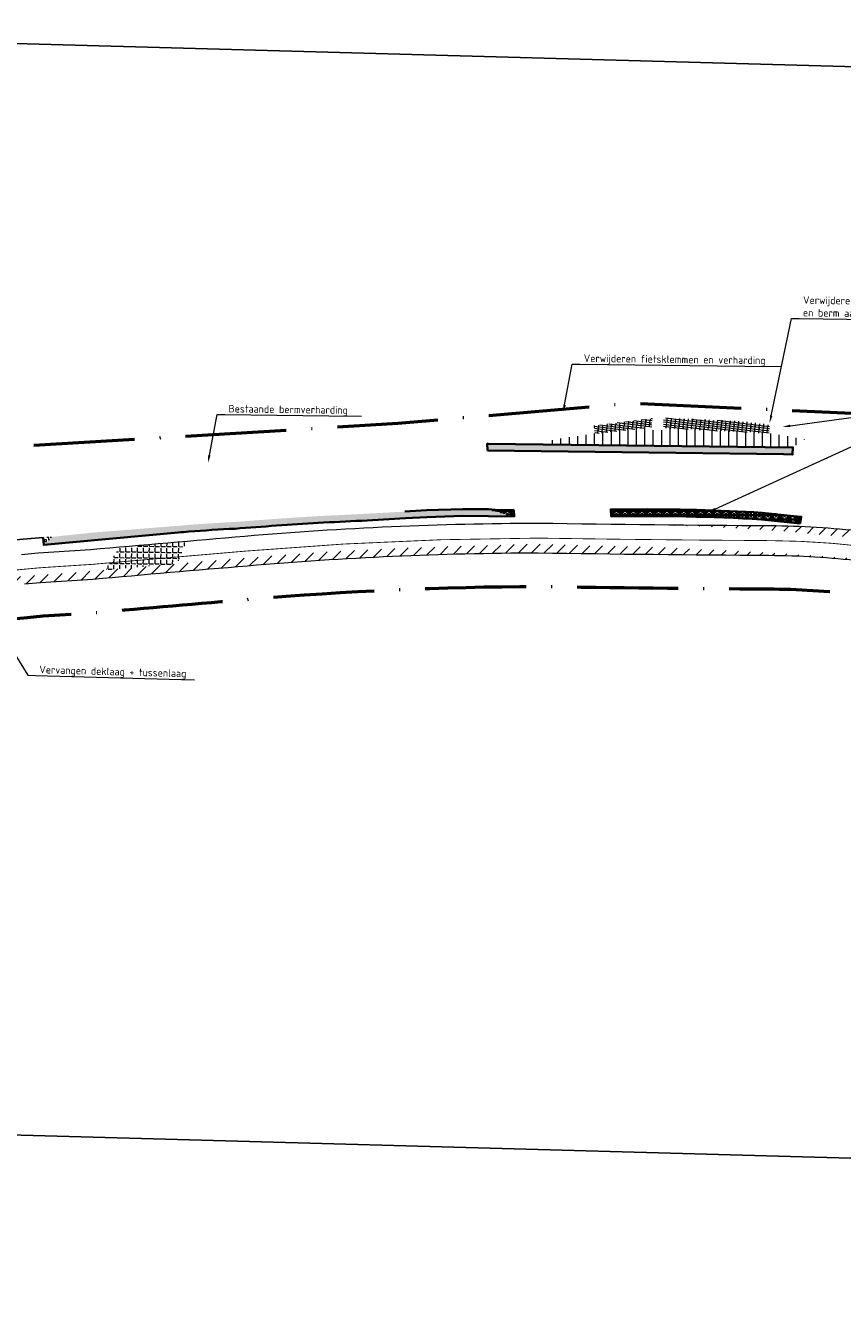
# Model space of a CAD drawing. Header units: metres. Extents: x 125342 to 129425, y 451189 to 457051.
# Tile 65 of 68: x 129027 to 129125, y 451971 to 452124. Entities that reach past the tile are written whole.
import ezdxf
from ezdxf import colors
from ezdxf.entities.mleader import LeaderData, LeaderLine
from ezdxf.math import Vec2, Vec3

# ---------------------------------------------------------------- set-up
doc = ezdxf.new("R2010")
doc.units = ezdxf.units.M
doc.linetypes.add('VW-30-270_STREEP', pattern=[3, 0.3, -2.7])
doc.linetypes.add('XX-PROJECTGRENS', pattern=[18, 12, -3, 0, -3])
doc.layers.get('Defpoints').update_dxf_attribs({"color": 30})
for name, color, linetype, lineweight in [('B-WE-VH-VERHARDING_ASFALT-A-500', 252, 'Continuous', 18), ('N-WE-KG-GRENS_PROJECT_NIEUW-G', 7, 'XX-PROJECTGRENS', 50), ('N-WE-VH-VERHARDING_ASFALT_FIETS_ZWART-O', 10, 'Continuous', 18), ('N-WE-VH-VERHARDING_GRASBETONSTEEN-A-1000-80CM', 72, 'Continuous', 18), ('N-WE-VH-VERHARDING_GRASBETONSTEEN-G', 70, 'Continuous', 35), ('N-WE-VH-VERHARDING_VERBREDING_FIETSPAD', 252, 'Continuous', 18), ('N-WE-VW-MARKERING_LANGS_STREEP_30270_010-G', 7, 'VW-30-270_STREEP', 13), ('V-WE-VH-VERHARDING_STRAATBAKSTEEN-A-500', 252, 'Continuous', 18), ('X-XX-AL-T18', 7, 'Continuous', 18)]:
    doc.layers.add(name, color=color, linetype=linetype, lineweight=lineweight)
doc.styles.add('NLCS-ISO-M500-T18', font='NLCS-ISO.ttf', dxfattribs={"height": 0.9})
pattern_1 = [(90, (0, 0), (-1, 6e-17), []), (90, (0.25, 0), (-1, 6e-17), []), (0, (0, 0), (0, 1), [-0.25, 0.25]), (0, (0, 0.25), (0, 1), [-0.25, 0.25]), (0, (0, 0.5), (0, 1), [0.25, -0.25]), (0, (0, 0.75), (0, 1), [0.25, -0.25]), (90, (0.5, 0), (-1, 6e-17), [0.25, -0.25]), (90, (0.75, 0), (-1, 6e-17), [0.25, -0.25])]

msp = doc.modelspace()

# ---------------------------------------------------------------- hatches: boundary and pattern name
at = {"layer": 'B-WE-VH-VERHARDING_ASFALT-A-500'}
h = msp.add_hatch(dxfattribs=at)
h.set_pattern_fill('AVH-ASFALT_LAAG3-D', color=5, scale=10, pattern_type=2)
h.set_pattern_definition([(90, (0, 0), (-1, 6e-17), [])])
edge = h.paths.add_edge_path()
edge.add_line((129117.953, 452075.052), (129115.799, 452075.382))
edge.add_line((129115.799, 452075.382), (129103.197, 452076.024))
edge.add_line((129103.197, 452076.024), (129103.197, 452075.846))
edge.add_arc((129103.099, 452075.846), 0.0981, -90, 0, ccw=False)
edge.add_line((129103.099, 452075.748), (129102.009, 452075.748))
edge.add_arc((129102.009, 452075.846), 0.0981, 180, 270, ccw=False)
edge.add_line((129101.911, 452075.846), (129101.911, 452076.09))
edge.add_line((129101.911, 452076.09), (129101.81, 452076.095))
edge.add_arc((129126.284, 451821.246), 256.021, 95.48557, 97.01312)
edge.add_line((129095.025, 452075.352), (129091.375, 452074.82))
edge.add_line((129091.375, 452074.82), (129089.516, 452074.493))
edge.add_line((129089.516, 452074.493), (129089.856, 452074.06))
edge.add_line((129089.856, 452074.06), (129118.629, 452073.7))
edge.add_line((129118.629, 452073.7), (129119.708, 452074.462))
edge.add_line((129119.708, 452074.462), (129120.025, 452074.686))
edge.add_line((129120.025, 452074.686), (129117.953, 452075.052))
at = {"layer": 'N-WE-VH-VERHARDING_ASFALT_FIETS_ZWART-O'}
h = msp.add_hatch(dxfattribs=at)
h.set_pattern_fill('ANGLE', scale=0.1, angle=-0.70039)
h.set_pattern_definition([(359.29960862, (-5415.1991, 1618.7208), (0.008538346, 0.6984478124), [0.508, -0.1905]), (89.29960862, (-5415.1991, 1618.7208), (-0.6984478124, 0.008538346), [0.508, -0.1905])])
h.paths.add_polyline_path([(129046.397, 452062.448), (129040.524, 452061.958), (129038.328, 452061.665), (129037.136, 452059.737), (129037.218, 452059.751), (129040.712, 452060.218), (129045.64, 452060.629)])
edge = h.paths.add_edge_path()
edge.add_line((129045.64, 452060.629), (129040.712, 452060.218))
edge.add_line((129040.712, 452060.218), (129037.218, 452059.751))
edge.add_line((129037.218, 452059.751), (129037.136, 452059.737))
edge.add_line((129037.136, 452059.737), (129036.796, 452059.103))
edge.add_line((129036.796, 452059.103), (129040.93, 452059.461))
edge.add_arc((129049.634, 451985.074), 74.894, 93.29909, 96.67415, ccw=False)
edge.add_line((129045.324, 452059.844), (129045.64, 452060.629))
at = {"layer": 'N-WE-VH-VERHARDING_GRASBETONSTEEN-A-1000-80CM'}
h = msp.add_hatch(dxfattribs=at)
h.set_pattern_fill('AVH-GRASBETONSTEEN_01-SO', color=256, scale=0.5, pattern_type=2)
h.set_pattern_definition(pattern_1)
h.paths.add_polyline_path([(129072.473, 452065.26), (129075.039, 452065.413), (129079.318, 452065.54), (129085.427, 452065.468), (129082.392, 452066.333), (129079.307, 452066.34), (129075.003, 452066.212), (129072.427, 452066.059, -0.0023268), (129062.051, 452065.521, 0.0040697), (129052.133, 452064.821, 0.0082796), (129046.634, 452064.472, 0.0023126), (129045.346, 452064.363), (129035.518, 452063.583), (129030.378, 452063.049), (129029.42, 452062.089), (129045.417, 452063.566, -0.0010747), (129046.012, 452063.618), (129046.012, 452063.684), (129046.815, 452063.684, -0.0081218), (129052.183, 452064.022, -0.0040725), (129062.095, 452064.722, 0.0023257)])
h = msp.add_hatch(dxfattribs=at)
h.set_pattern_fill('AVH-GRASBETONSTEEN_01-SO', color=256, scale=0.5, pattern_type=2)
h.set_pattern_definition(pattern_1)
h.paths.add_polyline_path([(129030.378, 452063.049), (129029.347, 452062.963), (129029.42, 452062.089)])
at = {"layer": 'N-WE-VH-VERHARDING_GRASBETONSTEEN-G'}
h = msp.add_hatch(dxfattribs=at)
h.set_pattern_fill('AVH-GRASBETONSTEEN_01-SO', color=256, scale=0.5, pattern_type=2)
h.set_pattern_definition(pattern_1)
h.paths.add_polyline_path([(129082.279, 452074.155), (129118.629, 452073.7), (129118.582, 452072.857), (129117.516, 452072.914), (129082.269, 452073.355), (129082.216, 452074.156)])
h = msp.add_hatch(dxfattribs=at)
h.set_pattern_fill('AVH-GRASBETONSTEEN_01-SO', color=256, scale=0.5, pattern_type=2)
h.set_pattern_definition(pattern_1)
h.paths.add_polyline_path([(129085.399, 452066.254, -0.030849), (129082.392, 452066.333), (129085.427, 452065.468)])
h = msp.add_hatch(dxfattribs=at)
h.set_pattern_fill('AVH-GRASBETONSTEEN_01-SO', color=256, scale=0.5, pattern_type=2)
h.set_pattern_definition(pattern_1)
edge = h.paths.add_edge_path()
edge.add_line((129119.489, 452064.631), (129114.894, 452065.134))
edge.add_arc((129100.646, 451813.505), 252.032, 86.75942, 90.83958)
edge.add_line((129096.953, 452065.51), (129096.948, 452066.31))
edge.add_arc((129100.647, 451813.541), 252.797, 86.75435, 90.83849, ccw=False)
edge.add_line((129114.96, 452065.932), (129118.681, 452065.524))
edge.add_line((129118.681, 452065.524), (129119.615, 452065.455))
edge.add_line((129119.615, 452065.455), (129119.489, 452064.631))
at = {"layer": 'N-WE-VH-VERHARDING_VERBREDING_FIETSPAD'}
h = msp.add_hatch(dxfattribs=at)
h.set_pattern_fill('ANSI31', color=256, scale=0.34)
h.paths.add_polyline_path([(129149.339, 452060.961), (129147.097, 452061.319, 0.0106396), (129146.043, 452061.464), (129126.92, 452063.687, 0.0274907), (129115.953, 452064.354, -0.0013963), (129100.452, 452064.487, -0.0200356), (129120.554, 452063.452), (129125.444, 452063.007, -0.0014314), (129127.903, 452062.785, -0.0093064), (129143.645, 452061.018, -0.0022411), (129145.397, 452060.778, -0.0130632), (129156.62, 452058.894), (129160.656, 452058.113, -0.0180946), (129175.187, 452054.726), (129179.603, 452053.794), (129197.127, 452051.06), (129204.903, 452050.355), (129215.008, 452049.383), (129223.63, 452048.608, -0.0161105), (129196.852, 452052.494)])
h = msp.add_hatch(dxfattribs=at)
h.set_pattern_fill('ANSI31', color=256, scale=0.34)
h.paths.add_polyline_path([(129088.269, 452061.152, 0.0024721), (129115.747, 452060.855, -0.0274739), (129126.708, 452060.188), (129146.892, 452057.842), (129166.154, 452054.409, 0.003478), (129160.614, 452055.624, 0.0118681), (129155.815, 452056.518, 0.0005117), (129149.724, 452057.496), (129145.061, 452058.235), (129143.983, 452058.406), (129142.14, 452058.696, 0.0121898), (129135.664, 452059.553, 0.0052217), (129127.377, 452060.354, 0.0017074), (129124.516, 452060.589), (129121.682, 452060.763, 0.0035012), (129115.178, 452061.188, 0.0035163), (129108.669, 452061.523, -0.0085909), (129103.421, 452061.802), (129099.429, 452061.89), (129094.051, 452062.009), (129089.62, 452062.155), (129086.613, 452062.178, -0.0065003), (129081.839, 452062.023), (129072.673, 452061.732), (129072.09, 452061.71, 0.002524), (129065.254, 452061.373, 0.0041791), (129061.127, 452061.112, 0.0019552), (129054.593, 452060.617, 0.0015231), (129046.681, 452059.962), (129046.625, 452059.957), (129045.324, 452059.844), (129038.585, 452059.256, -0.0021186), (129034.273, 452058.899, -0.0013157), (129027.057, 452058.351), (129023.903, 452058.032), (129013.029, 452057.027), (128999.34, 452055.859), (128982.403, 452054.358), (128979.31, 452054.1), (128957.796, 452052.205), (128948.245, 452051.352), (128945.898, 452051.142, 0.0099739), (128939.978, 452050.589, 0.0162809), (128936.374, 452050.06, 0.0021377), (128929.324, 452048.757, 0.0161594), (128928.431, 452048.558, 0.0219893), (128925.355, 452047.62, 0.0146698), (128920.879, 452045.885, 0.0101893), (128919.773, 452045.391, 0.002332), (128914.548, 452042.898, 0.0659145), (128910.408, 452040.273), (128908.356, 452038.941), (128906.851, 452037.964), (128906.908, 452037.861, -0.0095631), (128903.394, 452035.548, -0.0140786), (128901.481, 452034.415), (128907.9, 452037.902, 0.0050004), (128908.162, 452038.048), (128914.863, 452041.864), (128920.056, 452044.4), (128921.26, 452044.954), (128925.973, 452046.857), (128928.652, 452047.705), (128929.351, 452047.863), (128936.54, 452049.173), (128939.955, 452049.671), (128945.726, 452050.224), (128948.331, 452050.459), (128999.517, 452054.933), (129022.519, 452057.013), (129027.101, 452057.439), (129029.028, 452057.618), (129035.257, 452058.027, -0.0002952), (129053.667, 452059.618, -0.0206537)])
at = {"layer": 'V-WE-VH-VERHARDING_STRAATBAKSTEEN-A-500'}
h = msp.add_hatch(dxfattribs=at)
h.set_pattern_fill('AVH-SBS_WAALFORMAAT_HALFST', color=256, scale=5, angle=353, pattern_type=2)
h.set_pattern_definition([(353, (0, 0), (0.03046733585, 0.24813653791), []), (83, (0.9925, -0.1219), (-0.9925461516, 0.1218693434), [0.25, -0.25]), (83, (0.5267, 0.1872), (-0.9925461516, 0.1218693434), [0.25, -0.25]), (353, (0.5115, 0.06313), (0.0609346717, 0.4962730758), [0, -1, 0, 0, 0]), (353, (1.03825, 0.25034), (0.0609346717, 0.4962730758), [0, -1, 0, 0, 0])])
h.paths.add_polyline_path([(129101.818, 452076.387), (129101.866, 452077.104), (129101.911, 452077.102), (129101.911, 452077.193), (129100.957, 452077.082), (129100.214, 452076.989), (129099.145, 452076.848), (129097.916, 452076.685, -0.0032174), (129096.844, 452076.55, -0.001844), (129094.956, 452076.328), (129095.025, 452075.352, -0.0066653), (129101.81, 452076.095)])
h.paths.add_polyline_path([(129115.847, 452076.444), (129103.197, 452077.041), (129103.197, 452076.32), (129115.81, 452075.703)])
h.paths.add_polyline_path([(129103.197, 452076.32), (129103.197, 452076.024), (129115.799, 452075.382), (129115.81, 452075.703)])
h.paths.add_polyline_path([(129103.197, 452077.224), (129103.197, 452077.041), (129115.847, 452076.444, -0.0111542), (129113.83, 452076.666), (129112.467, 452076.841)])

# ---------------------------------------------------------------- linework, layer by layer
msp.add_lwpolyline([(129029.347, 452062.963), (128984.845, 452059.239)])
at = {"layer": 'Defpoints', "flags": 128}
msp.add_lwpolyline([(128948.664, 452123.965), (129425.48, 452110.755), (129421.88, 451980.799), (128945.064, 451994.009)], close=True, dxfattribs=at)
msp.add_lwpolyline([(128948.664, 452123.965), (129425.48, 452110.755), (129421.88, 451980.799), (128945.064, 451994.009)], close=True, dxfattribs=at)
at = {"layer": 'N-WE-VH-VERHARDING_ASFALT_FIETS_ZWART-O', "flags": 128}
for points in [[(129126.92, 452063.687, 0.0274907), (129115.953, 452064.354, -0.0024918), (129088.291, 452064.652, 0.0206732), (129053.368, 452063.105, 0.0002946), (129034.991, 452061.517), (129028.751, 452061.107), (129026.777, 452060.924)], [(129027.101, 452057.439), (129029.028, 452057.618), (129035.257, 452058.027, -0.0002952), (129053.667, 452059.618, -0.0206537), (129088.269, 452061.152, 0.0024721), (129115.747, 452060.855, -0.0274739), (129126.708, 452060.188)]]:
    msp.add_lwpolyline(points, format="xyb", dxfattribs=at)
at = {"layer": 'N-WE-VH-VERHARDING_GRASBETONSTEEN-G', "flags": 128}
for points in [[(129082.279, 452074.155), (129082.216, 452074.156), (129082.269, 452073.355)], [(129082.279, 452074.155), (129118.629, 452073.7), (129118.582, 452072.857), (129117.516, 452072.914), (129117.516, 452072.914), (129082.269, 452073.355)], [(129072.427, 452066.059), (129075.003, 452066.212), (129079.307, 452066.34), (129082.392, 452066.333)], [(129082.392, 452066.333), (129083.186, 452066.276), (129083.956, 452066.245), (129084.506, 452066.239), (129085.055, 452066.244), (129085.405, 452066.254)], [(129085.428, 452065.454), (129085.399, 452066.254)], [(129072.474, 452065.26), (129075.039, 452065.413), (129079.318, 452065.54), (129085.427, 452065.468)], [(129045.417, 452063.566), (129029.42, 452062.089), (129029.347, 452062.963)]]:
    msp.add_lwpolyline(points, dxfattribs=at)
msp.add_lwpolyline([(129119.489, 452064.631), (129114.894, 452065.134, 0.018327), (129096.961, 452065.5), (129096.941, 452066.321), (129099.327, 452066.326, -0.0159833), (129114.96, 452065.932), (129118.681, 452065.524), (129119.615, 452065.455)], format="xyb", close=True, dxfattribs=at)
at = {"layer": 'N-WE-VH-VERHARDING_GRASBETONSTEEN-G', "extrusion": (0, 0, -1)}
for centre, radius, start, end in [((-129100.092, 451455.927), 609.98, 85.496476, 86.429184), ((-129057.773, 451925.182), 138.934, 84.89773, 85.42779), ((-129060.026, 451897.148), 167.059, 85.42396, 87.31345)]:
    msp.add_arc(centre, radius, start, end, dxfattribs=at)
at = {"layer": 'N-WE-VH-VERHARDING_GRASBETONSTEEN-G'}
msp.add_arc((129009.434, 453180.637), 1117.157, 272.701525, 273.234779, dxfattribs=at)
at = {"layer": 'N-WE-VW-MARKERING_LANGS_STREEP_30270_010-G', "const_width": 0.1, "flags": 128}
msp.add_lwpolyline([(128900.712, 452035.924), (128902.807, 452036.578), (128903.569, 452036.857), (128904.239, 452037.168, 0.0270745), (128906.826, 452038.669), (128908.057, 452039.557), (128910.04, 452040.987), (128911.265, 452041.829), (128914.045, 452043.412), (128919.307, 452045.982), (128920.567, 452046.561), (128925.381, 452048.505), (128928.195, 452049.396), (128929.002, 452049.578), (128936.256, 452050.9), (128939.745, 452051.409), (128945.564, 452051.967), (128948.176, 452052.202), (128999.362, 452056.676), (129022.359, 452058.755), (129028.889, 452059.362), (129035.124, 452059.772, -0.0002949), (129053.518, 452061.361, -0.0206635), (129088.28, 452062.902, 0.002482), (129115.85, 452062.605, -0.0274823), (129126.814, 452061.937), (129145.804, 452059.73)], format="xyb", dxfattribs=at)

# ---------------------------------------------------------------- next in the draw order: leaders
at = {"layer": 'X-XX-AL-T18'}
ml = msp.add_multileader_mtext('Standard', dxfattribs=at)
ml.set_content('Verwijderen verhardingsoppervlak bushalte/perron^Jen berm aanvullen met grond', color=7, style='NLCS-ISO-M500-T18')
ml.set_leader_properties(color=256, lineweight=-1)
ml.build(insert=Vec2(0, 0))
ml.multileader.update_dxf_attribs({"text_left_attachment_type": 5, "text_right_attachment_type": 5, "dogleg_length": 0.9, "arrow_head_size": 0.9})
ctx = ml.context
ctx.base_point, ctx.char_height, ctx.arrow_head_size, ctx.landing_gap_size, ctx.plane_origin, ctx.plane_x_axis, ctx.plane_y_axis = Vec3(129119.359, 452089.054), 0.9, 0.9, 0.45, Vec3(129142.453, 452091.44), Vec3(0.9999267, -0.012107), Vec3(0.012107, 0.9999267)
ctx.left_attachment, ctx.right_attachment = 5, 5
notes = []
notes.append((ctx, [(0, (1, 1, 0), (129118.459, 452089.064), (0.9999267, -0.012107), 0.9, [(0, [(129115.855, 452076.609)], 0, [])])]))
ctx.mtext.insert, ctx.mtext.text_direction, ctx.mtext.rotation, ctx.mtext.flow_direction = Vec3(129119.841, 452091.718), Vec3(0.9999267, -0.012107), 6.271078, 5
ctx.mtext.has_bg_fill, ctx.mtext.bg_color, ctx.mtext.bg_scale_factor, ctx.mtext.bg_transparency, ctx.mtext.use_window_bg_color = 1, -1027028792, 1.5, 0, 1
ml = msp.add_multileader_mtext('Standard', dxfattribs=at)
ml.set_content('Bestaande bermverharding', color=7, style='NLCS-ISO-M500-T18')
ml.set_leader_properties(color=256, lineweight=-1)
ml.build(insert=Vec2(0, 0))
ml.multileader.update_dxf_attribs({"text_left_attachment_type": 5, "text_right_attachment_type": 5, "dogleg_length": 0.9, "arrow_head_size": 0.9})
ctx = ml.context
ctx.base_point, ctx.char_height, ctx.arrow_head_size, ctx.landing_gap_size, ctx.plane_origin, ctx.plane_x_axis, ctx.plane_y_axis = Vec3(129050.96, 452077.615), 0.9, 0.9, 0.45, Vec3(129086.207, 452086.184), Vec3(0.9999267, -0.012107), Vec3(0.012107, 0.9999267)
ctx.left_attachment, ctx.right_attachment = 5, 5
notes.append((ctx, [(0, (1, 1, 0), (129050.06, 452077.626), (0.9999267, -0.012107), 0.9, [(0, [(129048.973, 452071.885)], 0, [])])]))
ctx.mtext.insert, ctx.mtext.text_direction, ctx.mtext.rotation, ctx.mtext.flow_direction = Vec3(129051.424, 452078.78), Vec3(0.9999267, -0.012107), 6.271078, 5
ctx.mtext.has_bg_fill, ctx.mtext.bg_color, ctx.mtext.bg_scale_factor, ctx.mtext.bg_transparency, ctx.mtext.use_window_bg_color = 1, -1027028792, 1.5, 0, 1
ml = msp.add_multileader_mtext('Standard', dxfattribs=at)
ml.set_content('Vervangen deklaag + tussenlaag', color=7, style='NLCS-ISO-M500-T18')
ml.set_leader_properties(color=256, lineweight=-1)
ml.build(insert=Vec2(0, 0))
ml.multileader.update_dxf_attribs({"text_left_attachment_type": 5, "text_right_attachment_type": 5, "dogleg_length": 0.9, "arrow_head_size": 0.9})
ctx = ml.context
ctx.base_point, ctx.char_height, ctx.arrow_head_size, ctx.landing_gap_size, ctx.plane_origin, ctx.plane_x_axis, ctx.plane_y_axis = Vec3(129028.415, 452046.543), 0.9, 0.9, 0.45, Vec3(129016.408, 452040.409), Vec3(0.9996165, -0.027693), Vec3(0.027693, 0.9996165)
ctx.left_attachment, ctx.right_attachment = 5, 5
notes.append((ctx, [(0, (1, 1, 0), (129027.515, 452046.568), (0.9996165, -0.027693), 0.9, [(0, [(129017.358, 452062.943)], 0, [])])]))
ctx.mtext.insert, ctx.mtext.text_direction, ctx.mtext.rotation, ctx.mtext.flow_direction = Vec3(129028.897, 452047.7), Vec3(0.9996165, -0.027693), 6.2554888, 5
ctx.mtext.has_bg_fill, ctx.mtext.bg_color, ctx.mtext.bg_scale_factor, ctx.mtext.bg_transparency, ctx.mtext.use_window_bg_color = 1, -1027028792, 1.5, 0, 1
for ctx, leaders in notes:
    for number, flags, end, landing, length, lines in leaders:
        leader = LeaderData()
        leader.index, (leader.has_last_leader_line, leader.has_dogleg_vector, leader.attachment_direction) = number, flags
        leader.last_leader_point, leader.dogleg_vector, leader.dogleg_length = Vec3(end), Vec3(landing), length
        for number, points, colour, breaks in lines:
            line = LeaderLine()
            line.index, line.vertices, line.color, line.breaks = number, Vec3.list(points), colors.encode_raw_color(colour), breaks
            leader.lines.append(line)
        ctx.leaders.append(leader)

# ---------------------------------------------------------------- next in the draw order: leaders
ml = msp.add_multileader_mtext('Standard', dxfattribs=at)
ml.set_content('Verwijderen fietsklemmen en verharding', color=7, style='NLCS-ISO-M500-T18')
ml.set_leader_properties(color=256, lineweight=-1)
ml.build(insert=Vec2(0, 0))
ml.multileader.update_dxf_attribs({"text_left_attachment_type": 5, "text_right_attachment_type": 5, "dogleg_length": 0.9, "arrow_head_size": 0.9})
ctx = ml.context
ctx.base_point, ctx.char_height, ctx.arrow_head_size, ctx.landing_gap_size, ctx.plane_origin, ctx.plane_x_axis, ctx.plane_y_axis = Vec3(129093.256, 452083.628), 0.9, 0.9, 0.45, Vec3(129128.503, 452092.196), Vec3(0.9999267, -0.012107), Vec3(0.012107, 0.9999267)
ctx.left_attachment, ctx.right_attachment = 5, 5
notes = []
notes.append((ctx, [(0, (1, 1, 0), (129092.356, 452083.638), (0.9999267, -0.012107), 0.9, [(0, [(129091.269, 452077.897)], 0, [])])]))
ctx.mtext.insert, ctx.mtext.text_direction, ctx.mtext.rotation, ctx.mtext.flow_direction = Vec3(129093.72, 452084.792), Vec3(0.9999267, -0.012107), 6.271078, 5
ctx.mtext.has_bg_fill, ctx.mtext.bg_color, ctx.mtext.bg_scale_factor, ctx.mtext.bg_transparency, ctx.mtext.use_window_bg_color = 1, -1027028792, 1.5, 0, 1
for ctx, leaders in notes:
    for number, flags, end, landing, length, lines in leaders:
        leader = LeaderData()
        leader.index, (leader.has_last_leader_line, leader.has_dogleg_vector, leader.attachment_direction) = number, flags
        leader.last_leader_point, leader.dogleg_vector, leader.dogleg_length = Vec3(end), Vec3(landing), length
        for number, points, colour, breaks in lines:
            line = LeaderLine()
            line.index, line.vertices, line.color, line.breaks = number, Vec3.list(points), colors.encode_raw_color(colour), breaks
            leader.lines.append(line)
        ctx.leaders.append(leader)

# ---------------------------------------------------------------- next in the draw order: leaders
ml = msp.add_multileader_mtext('Standard', dxfattribs=at)
ml.set_content('Advies snelheid aanpassen naar verplicht maximum snelheid van 60 km/u^JVerkeersbord verplichte snelheid 60km/u bij km 23.50', color=7, style='NLCS-ISO-M500-T18')
ml.set_leader_properties(color=256, lineweight=-1)
ml.build(insert=Vec2(0, 0))
ml.multileader.update_dxf_attribs({"text_left_attachment_type": 5, "text_right_attachment_type": 5, "dogleg_length": 0.9, "arrow_head_size": 0.9})
ctx = ml.context
ctx.base_point, ctx.char_height, ctx.arrow_head_size, ctx.landing_gap_size, ctx.plane_origin, ctx.plane_x_axis, ctx.plane_y_axis = Vec3(129137.316, 452078.709), 0.9, 0.9, 0.45, Vec3(129159.983, 452084.337), Vec3(0.9996165, -0.027693), Vec3(0.027693, 0.9996165)
ctx.left_attachment, ctx.right_attachment = 5, 5
notes = []
notes.append((ctx, [(0, (1, 1, 0), (129136.416, 452078.734), (0.9996165, -0.027693), 0.9, [(0, [(129117.418, 452076.159)], 0, [])])]))
ctx.mtext.insert, ctx.mtext.text_direction, ctx.mtext.rotation, ctx.mtext.width, ctx.mtext.flow_direction = Vec3(129137.923, 452084.364), Vec3(0.9996165, -0.027693), 6.2554888, 22.48408, 5
ctx.mtext.has_bg_fill, ctx.mtext.bg_color, ctx.mtext.bg_scale_factor, ctx.mtext.bg_transparency, ctx.mtext.use_window_bg_color = 1, -1027028792, 1.5, 0, 1
for ctx, leaders in notes:
    for number, flags, end, landing, length, lines in leaders:
        leader = LeaderData()
        leader.index, (leader.has_last_leader_line, leader.has_dogleg_vector, leader.attachment_direction) = number, flags
        leader.last_leader_point, leader.dogleg_vector, leader.dogleg_length = Vec3(end), Vec3(landing), length
        for number, points, colour, breaks in lines:
            line = LeaderLine()
            line.index, line.vertices, line.color, line.breaks = number, Vec3.list(points), colors.encode_raw_color(colour), breaks
            leader.lines.append(line)
        ctx.leaders.append(leader)

# ---------------------------------------------------------------- next in the draw order: leaders
ml = msp.add_multileader_mtext('Standard', dxfattribs=at)
ml.set_content('Advies snelheid aanpassen naar verplicht maximum snelheid van 60 km/u^JVerkeersbord verplichte snelheid 60km/u bij km 23.50', color=7, style='NLCS-ISO-M500-T18')
ml.set_leader_properties(color=256, lineweight=-1)
ml.build(insert=Vec2(0, 0))
ml.multileader.update_dxf_attribs({"text_left_attachment_type": 5, "text_right_attachment_type": 5, "dogleg_length": 0.9, "arrow_head_size": 0.9})
ctx = ml.context
ctx.base_point, ctx.char_height, ctx.arrow_head_size, ctx.landing_gap_size, ctx.plane_origin, ctx.plane_x_axis, ctx.plane_y_axis = Vec3(129137.316, 452078.709), 0.9, 0.9, 0.45, Vec3(129159.983, 452084.337), Vec3(0.9996165, -0.027693), Vec3(0.027693, 0.9996165)
ctx.left_attachment, ctx.right_attachment = 5, 5
notes = []
notes.append((ctx, [(0, (1, 1, 0), (129136.416, 452078.734), (0.9996165, -0.027693), 0.9, [(0, [(129108.522, 452065.987)], 0, [])])]))
ctx.mtext.insert, ctx.mtext.text_direction, ctx.mtext.rotation, ctx.mtext.width, ctx.mtext.flow_direction = Vec3(129137.923, 452084.364), Vec3(0.9996165, -0.027693), 6.2554888, 22.327, 5
ctx.mtext.has_bg_fill, ctx.mtext.bg_color, ctx.mtext.bg_scale_factor, ctx.mtext.bg_transparency, ctx.mtext.use_window_bg_color = 1, -1027028792, 1.5, 0, 1
for ctx, leaders in notes:
    for number, flags, end, landing, length, lines in leaders:
        leader = LeaderData()
        leader.index, (leader.has_last_leader_line, leader.has_dogleg_vector, leader.attachment_direction) = number, flags
        leader.last_leader_point, leader.dogleg_vector, leader.dogleg_length = Vec3(end), Vec3(landing), length
        for number, points, colour, breaks in lines:
            line = LeaderLine()
            line.index, line.vertices, line.color, line.breaks = number, Vec3.list(points), colors.encode_raw_color(colour), breaks
            leader.lines.append(line)
        ctx.leaders.append(leader)

# ---------------------------------------------------------------- next in the draw order: linework, layer by layer
at = {"layer": 'N-WE-KG-GRENS_PROJECT_NIEUW-G', "flags": 128}
msp.add_lwpolyline([(129300.888, 452079.925), (129283.995, 452089.514), (129278.327, 452084.13), (129270.394, 452078.618), (129261.786, 452073.43), (129251.682, 452069.279), (129241.757, 452065.997), (129236.384, 452064.81), (129223.555, 452063.692), (129215.507, 452063.035), (129204.264, 452064.541), (129193.455, 452065.988), (129189.725, 452066.488), (129128.498, 452077.64), (129099.335, 452078.944), (129071.563, 452076.547), (128999.826, 452072.197), (128975.028, 452071.148), (128957.103, 452070.39), (128929.971, 452069.242), (128904.305, 452066.716), (128903.916, 452070.672), (128869.582, 452068.104), (128868.579, 452063.246), (128847.042, 452060.212), (128813.374, 452055.766), (128787.643, 452051.283), (128753.128, 452045.269), (128723.643, 452038.073), (128700.726, 452030.747), (128678.474, 452022.32), (128650.002, 452010.523), (128624.649, 451998.075), (128606.992, 451989.406), (128592.968, 451982.52), (128591.82, 451985.026), (128554.026, 451968.212), (128547.07, 451965.185), (128548.101, 451962.817), (128516.658, 451945.515), (128489.429, 451933.086), (128461.67, 451923.564), (128434.458, 451913.834), (128383.155, 451904.479), (128348.844, 451901.122), (128299.19, 451899.983), (128237.689, 451900.992), (128204.759, 451901.533), (128099.4, 451903.262), (128058.736, 451903.929), (128010.208, 451904.726), (127955.673, 451905.621), (127901.325, 451906.513), (127901.464, 451914.983), (127870.698, 451915.488), (127870.623, 451910.881), (127844.015, 451909.865), (127816.053, 451911.439), (127797.768, 451912.185), (127780.996, 451913.281), (127756.714, 451904.453), (127736.312, 451899.223), (127714.561, 451891.787), (127704.816, 451887.656), (127690.219, 451880.288), (127665.635, 451864.639), (127643.407, 451846.476), (127620.255, 451826.896), (127605.332, 451813.53), (127583.364, 451796.255), (127558.385, 451778.888), (127544.667, 451769.378), (127537.544, 451764.695), (127535.833, 451763.525), (127528.38, 451759.288), (127514.488, 451751.952), (127506.086, 451747.605), (127500.238, 451745.288), (127451.38, 451723.725), (127445.614, 451720.708), (127440.858, 451718.953), (127431.246, 451715.568), (127421.06, 451712.101), (127402.316, 451705.49), (127400.104, 451704.71), (127396.955, 451703.6), (127375.984, 451696.56), (127350.907, 451687.847), (127344.928, 451685.821), (127334.644, 451682.336), (127331.279, 451681.372), (127322.109, 451678.718), (127308.202, 451674.909), (127295.337, 451671.762), (127284.248, 451668.536), (127283.625, 451668.378), (127215.959, 451654.207), (127193.374, 451648.276), (127179.175, 451643.738), (127170.143, 451639.909), (127144.425, 451625.911), (127142.437, 451624.863), (127133.607, 451620.861), (127128.781, 451618.706), (127121.462, 451615.922), (127118.05, 451614.783), (127113.567, 451613.231), (127106.937, 451611.505), (127103.059, 451610.065), (127082.48, 451606.885), (127064.863, 451603.486), (127048.59, 451600.38), (127040.299, 451598.941), (127011.996, 451593.611), (127000.502, 451591.573), (126980.382, 451588.207), (126934.998, 451583.806), (126923.636, 451582.402), (126916.179, 451581.669), (126909.279, 451580.94), (126901.137, 451580.071), (126889.239, 451578.694), (126884.542, 451578.204), (126876.34, 451577.473), (126867.164, 451576.575), (126859.027, 451575.788), (126850.425, 451574.905), (126789.649, 451569.318), (126769.054, 451567.67), (126760.445, 451567.925), (126747.162, 451569.001), (126735.955, 451567.685), (126718.893, 451565.958), (126694.276, 451563.465), (126688.577, 451562.888), (126688.83, 451560.387), (126664.678, 451559.795), (126628.388, 451563.478), (126629.094, 451569.14), (126618.041, 451570.532), (126599.508, 451572.696), (126597.158, 451567.553), (126553.146, 451572.817), (126527.511, 451574.453), (126502.012, 451574.939), (126458.696, 451576.072), (126419.774, 451575.218), (126375.819, 451571.631), (126341.938, 451564.821), (126317.004, 451560.361), (126299.964, 451558.197), (126279.59, 451557.685), (126266.673, 451558.618), (126237.785, 451561.866), (126210.616, 451565.372), (126182.141, 451569.154), (126167.049, 451571.281), (126142.661, 451574.814), (126143.587, 451582.456), (126098.903, 451586.802), (126098.107, 451580.613), (126042.457, 451586.263), (126019.112, 451592.581), (126008.693, 451594.543), (126007.877, 451596.43), (125988.323, 451598.966), (125940.893, 451602.958), (125940.143, 451597.294), (125904.224, 451592.554), (125883.348, 451589.234), (125867.76, 451584.157), (125840.573, 451573.904), (125815.612, 451562.497), (125792.598, 451547.608), (125769.395, 451532.595), (125724.352, 451494.254), (125705.126, 451477.894), (125677.65, 451453.675), (125637.404, 451414.864), (125603.602, 451385.092), (125589.326, 451373.588), (125575.327, 451362.958), (125559.516, 451353.388), (125546.696, 451346.553), (125524.566, 451334.165), (125505.515, 451323.615), (125480.507, 451312.463), (125459.491, 451302.018), (125419.025, 451281.734), (125397.854, 451270.607), (125379.968, 451260.576), (125387.132, 451251.911), (125397.843, 451241.238), (125406.22, 451247.537), (125422.044, 451258.841), (125433.646, 451266.945), (125447.293, 451274.062), (125455.671, 451278.211), (125469.618, 451285.401), (125492.119, 451296.913), (125497.059, 451299.283), (125499.409, 451300.481), (125505.688, 451303.681), (125521.893, 451311.957), (125529.216, 451315.512), (125530.093, 451315.953), (125540.102, 451320.995), (125550.362, 451326.383), (125553.218, 451328.024), (125559.848, 451331.725), (125566.273, 451335.586), (125568.481, 451336.772), (125575.661, 451341.479), (125585.505, 451348.194), (125591.157, 451352.36), (125596.349, 451356.113), (125601.205, 451359.623), (125616.987, 451372.353), (125621.336, 451376.001), (125632.021, 451385.237), (125655.056, 451406.147), (125668.787, 451418.589), (125674.144, 451423.457), (125681.79, 451430.61), (125688.026, 451436.198), (125694.465, 451442.084), (125697.029, 451444.368), (125706.888, 451453.384), (125715.59, 451461.506), (125729.569, 451473.671), (125734.222, 451477.993), (125745.059, 451487.552), (125759.466, 451499.952), (125767.881, 451507.688), (125777.82, 451515.85), (125783.489, 451520.433), (125790.532, 451525.392), (125798.181, 451530.726), (125798.325, 451530.827), (125805.894, 451535.261), (125805.899, 451535.253), (125805.894, 451535.261), (125813.793, 451539.716), (125816.086, 451541.149), (125821.007, 451543.755), (125828.977, 451547.465), (125833.624, 451549.646), (125841.494, 451553.256), (125851.862, 451557.868), (125863.23, 451562.182), (125870.826, 451565.016), (125885.394, 451569.409), (125889.467, 451570.614), (125895.915, 451572.146), (125908.835, 451574.987), (125913.908, 451575.793), (125913.908, 451575.791), (125913.908, 451575.793), (125923.48, 451577.079), (125928.829, 451577.885), (125937.027, 451578.444), (125948.775, 451579.308), (125956.174, 451579.291), (125968.672, 451579.181), (125980.073, 451577.868), (125988.37, 451576.862), (125990.698, 451576.58), (125999.544, 451575.434), (126001.454, 451575.177), (126006.248, 451574.48), (126012.908, 451573.508), (126047.193, 451569.701), (126049.868, 451569.403), (126066.623, 451567.312), (126093.744, 451562.155), (126191.511, 451547.801), (126240.936, 451544.974), (126251.094, 451543.806), (126272.733, 451541.948), (126292.239, 451540.907), (126311.923, 451543.224), (126337.52, 451547.637), (126360.272, 451552.103), (126375.299, 451554.538), (126378.023, 451554.891), (126382.275, 451555.443), (126382.925, 451555.418), (126395.227, 451557.101), (126401.975, 451557.737), (126406.343, 451558.149), (126409.654, 451558.461), (126415.08, 451558.939), (126435.009, 451560.077), (126454.763, 451560.213), (126475.117, 451560.1), (126490.796, 451559.735), (126493.972, 451559.786), (126512.701, 451559.622), (126516.569, 451559.363), (126528.63, 451558.681), (126541.308, 451558.264), (126547.86, 451557.942), (126560.613, 451556.399), (126578.244, 451554.308), (126583.045, 451553.686), (126587.696, 451553.038), (126602.951, 451551.297), (126610.065, 451550.33), (126617.18, 451549.579), (126632.46, 451547.762), (126641.312, 451546.817), (126650.915, 451545.647), (126655.597, 451545.355), (126664.393, 451544.805), (126668.119, 451544.457), (126676.596, 451544.612), (126689.224, 451544.87), (126693.449, 451545.422), (126712.953, 451546.86), (126730.456, 451548.571), (126740.682, 451549.427), (126744.248, 451549.78), (126746.256, 451549.915), (126763.238, 451548.691), (126774.74, 451549.348), (126778.716, 451549.607), (126780.941, 451549.752), (126789.567, 451551.332), (126815.394, 451556.05), (126825.771, 451557.007), (126846.9, 451558.695), (126866.953, 451560.333), (126896.633, 451562.727), (126901.234, 451563.03), (126907.51, 451563.634), (126922.612, 451565.093), (126939.94, 451566.804), (126942.79, 451567.156), (126954.978, 451568.872), (126958.143, 451569.317), (126982.996, 451572.833), (126996.907, 451574.905), (126997.498, 451574.993), (126999.948, 451575.469), (127001.91, 451575.827), (127005.429, 451576.47), (127013.955, 451578.199), (127018.225, 451579.066), (127027.007, 451580.69), (127042.002, 451583.386), (127058.992, 451586.529), (127069.599, 451588.124), (127084.599, 451590.369), (127105.155, 451594.2), (127124.078, 451599.59), (127167.509, 451620.373), (127183.572, 451626.959), (127206.788, 451633.721), (127358.772, 451670.938), (127386.312, 451680.584), (127472.662, 451709.824), (127498.935, 451718.976), (127534.926, 451729.423), (127544.073, 451734.488), (127565.631, 451741.73), (127573.79, 451738.675), (127587.752, 451732.098), (127595.567, 451740.834), (127593.609, 451748.631), (127601.029, 451761.122), (127608.016, 451771.346), (127632.855, 451795.825), (127636.711, 451801.815), (127640.107, 451807.105), (127648.005, 451814.038), (127662.275, 451832.048), (127682.811, 451847.245), (127701.162, 451859.555), (127727.131, 451868.983), (127744.76, 451875.552), (127780.27, 451880.501), (127823.149, 451882.3), (127833.708, 451883.253), (127842.121, 451884.246), (127861.58, 451884.694), (127871.951, 451884.935), (127924.043, 451882.726), (127930.489, 451882.692), (127938.306, 451882.677), (127952.513, 451882.749), (127977.38, 451882.221), (128016.044, 451881.572), (128035.585, 451881.155), (128064.451, 451880.569), (128076.278, 451880.383), (128082.178, 451880.264), (128114.934, 451879.513), (128137.906, 451879.075), (128160.133, 451878.647), (128176.848, 451878.331), (128198.587, 451877.954), (128210.489, 451877.719), (128217.086, 451877.545), (128221.028, 451877.459), (128248.247, 451876.902), (128265.615, 451876.546), (128278.516, 451876.25), (128292.365, 451875.967), (128306.943, 451875.835), (128325.777, 451875.69), (128331.782, 451875.306), (128335.09, 451874.997), (128343.069, 451874.09), (128353.201, 451872.331), (128359.527, 451871.079), (128362.359, 451870.332), (128365.05, 451869.58), (128376.509, 451866.991), (128388.528, 451868.035), (128398.681, 451872.437), (128399.652, 451881.315), (128398.234, 451888.254), (128433.209, 451896.648), (128469.643, 451907.292), (128491.502, 451915.289), (128510.577, 451923.58), (128527.271, 451930.835), (128544.986, 451939.696), (128566.878, 451950.646), (128585.308, 451959.864), (128590.126, 451939.751), (128590.553, 451937.97), (128608.829, 451944.543), (128637.307, 451954.786), (128628.74, 451975.63), (128639.64, 451980.725), (128646.054, 451986.489), (128650.341, 451990.341), (128668.315, 451998.844), (128696.904, 452010.146), (128718.888, 452018.837), (128757.596, 452029.551), (128784.9, 452036.566), (128820.01, 452039.825), (128838.707, 452040.859), (128861.27, 452043.183), (128860.5, 452030.896), (128859.864, 452026.702), (128882.241, 452028.277), (128900.796, 452029.49), (128909.809, 452034.387, 0.0050004), (128910.141, 452034.572), (128916.732, 452038.325), (128921.769, 452040.785), (128922.845, 452041.28), (128927.328, 452043.09), (128929.697, 452043.84), (128930.15, 452043.942), (128937.187, 452045.225), (128940.435, 452045.699), (128946.097, 452046.241), (128948.676, 452046.474, -0.0007129), (128948.693, 452046.476), (128999.871, 452050.949), (129022.884, 452053.029), (129027.471, 452053.456), (129029.344, 452053.63), (129035.562, 452054.038, -0.0002959), (129054.009, 452055.632, -0.0206312), (129088.243, 452057.152, 0.0024688), (129115.723, 452056.855, -0.0274739), (129126.246, 452056.215), (129146.31, 452053.882), (129195.537, 452045.11, 0.0183056), (129226.524, 452040.752, 0.0018086), (129229.601, 452040.445, 0.0033183), (129231.207, 452040.311, 0.009794), (129236.59, 452040.004, 0.0330651), (129246.96, 452040.013, 0.0641877), (129266.051, 452043.734), (129267.309, 452044.071), (129271.082, 452045.276), (129283.31, 452053.007), (129286.004, 452055.521), (129286.631, 452056.219), (129287.888, 452057.628), (129292.088, 452064.711), (129300.888, 452079.925)], format="xyb", close=True, dxfattribs=at)

doc.saveas('drawing.dxf')
